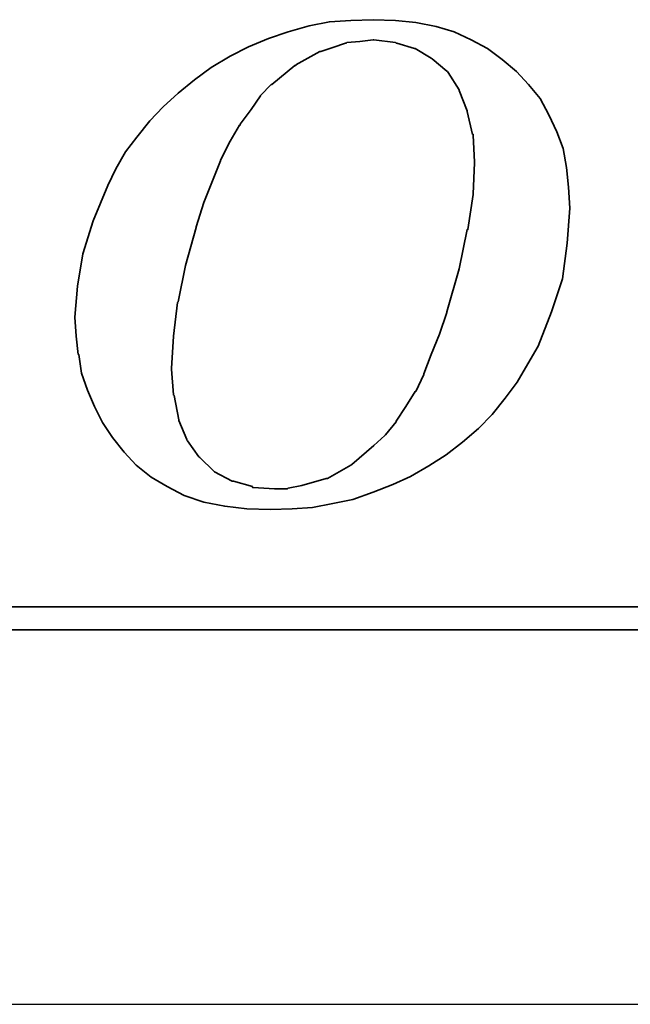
# Model space of a CAD drawing. Extents: x 9 to 257, y 64 to 177.
# Tile 32 of 42: x 174.3 to 178.57, y 114.16 to 121.05. Entities that reach past the tile are written whole.
import ezdxf

# ---------------------------------------------------------------- set-up
doc = ezdxf.new("R2010")
doc.units = 0
doc.header["$LTSCALE"] = 3
doc.header["$MEASUREMENT"] = 0
doc.layers.add('DIM', color=4, linetype='CONTINUOUS')
doc.layers.add('layer 1', color=7, linetype='CONTINUOUS')

# ---------------------------------------------------------------- blocks, each defined once
blk = doc.blocks.new('TBI MOTION logo(完整正式版)')
at = {"layer": 'layer 1', "color": 22, "lineweight": 35}
for points, knots in [([(-11.34375, -6.98375), (-11.34375, -6.98375), (-10.91375, -7.43875), (-10.91375, -7.43875), (-10.91375, -7.43875), (-10.91375, -7.43875), (-10.38625, -7.87125), (-10.38625, -7.87125), (-10.38625, -7.87125), (-10.38625, -7.87125), (-9.81125, -8.20375), (-9.81125, -8.20375), (-9.81125, -8.20375), (-9.81125, -8.20375), (-9.21125, -8.51875), (-9.21125, -8.51875), (-9.21125, -8.51875), (-9.21125, -8.51875), (-8.51625, -8.75875), (-8.51625, -8.75875), (-8.51625, -8.75875), (-8.51625, -8.75875), (-7.77125, -8.90375), (-7.77125, -8.90375), (-7.77125, -8.90375), (-7.77125, -8.90375), (-6.97875, -8.99875), (-6.97875, -8.99875), (-6.97875, -8.99875), (-6.97875, -8.99875), (-6.14125, -9.02375), (-6.14125, -9.02375), (-6.14125, -9.02375), (-6.14125, -9.02375), (-5.37125, -8.99875), (-5.37125, -8.99875), (-5.37125, -8.99875), (-5.37125, -8.99875), (-4.65375, -8.94875), (-4.65375, -8.94875), (-4.65375, -8.94875), (-4.65375, -8.94875), (-3.93375, -8.80625), (-3.93375, -8.80625), (-3.93375, -8.80625), (-3.93375, -8.80625), (-3.21375, -8.66375), (-3.21375, -8.66375), (-3.21375, -8.66375), (-3.21375, -8.66375), (-2.49375, -8.39875), (-2.49375, -8.39875), (-2.49375, -8.39875), (-2.49375, -8.39875), (-1.79875, -8.13375), (-1.79875, -8.13375), (-1.79875, -8.13375), (-1.79875, -8.13375), (-1.17375, -7.84375), (-1.17375, -7.84375), (-1.17375, -7.84375), (-1.17375, -7.84375), (-0.52375, -7.46375), (-0.52375, -7.46375), (-0.52375, -7.46375), (-0.52375, -7.46375), (0.10124, -7.07875), (0.10124, -7.07875), (0.10124, -7.07875), (0.10124, -7.07875), (0.67625, -6.62375), (0.67625, -6.62375), (0.67625, -6.62375), (0.67625, -6.62375), (1.24874, -6.14375), (1.24874, -6.14375), (1.24874, -6.14375), (1.24874, -6.14375), (1.72874, -5.64125), (1.72874, -5.64125), (1.72874, -5.64125), (1.72874, -5.64125), (2.18624, -5.06375), (2.18624, -5.06375), (2.18624, -5.06375), (2.18624, -5.06375), (2.61625, -4.48874), (2.61625, -4.48874), (2.61625, -4.48874), (2.61625, -4.48874), (3.00125, -3.83874), (3.00125, -3.83874), (3.00125, -3.83874), (3.00125, -3.83874), (3.36124, -3.21374), (3.36124, -3.21374), (3.36124, -3.21374), (3.36124, -3.21374), (3.84374, -1.99125), (3.84374, -1.99125), (3.84374, -1.99125), (3.84374, -1.99125), (4.22625, -0.81875), (4.22625, -0.81875), (4.22625, -0.81875), (4.22625, -0.81875), (4.39125, 0.45624), (4.39125, 0.45624), (4.39125, 0.45624), (4.39125, 0.45624), (4.48874, 1.70124), (4.48874, 1.70124), (4.48874, 1.70124), (4.48874, 1.70124), (4.43874, 2.44625), (4.43874, 2.44625), (4.43874, 2.44625), (4.43874, 2.44625), (4.36874, 3.14125), (4.36874, 3.14125), (4.36874, 3.14125), (4.36874, 3.14125), (4.25125, 3.81125), (4.25125, 3.81125), (4.25125, 3.81125), (4.25125, 3.81125), (4.03124, 4.41125), (4.03124, 4.41125), (4.03124, 4.41125), (4.03124, 4.41125), (3.74374, 5.01125), (3.74374, 5.01125), (3.74374, 5.01125), (3.74374, 5.01125), (3.43124, 5.58875), (3.43124, 5.58875), (3.43124, 5.58875), (3.43124, 5.58875), (3.02625, 6.09125), (3.02625, 6.09125), (3.02625, 6.09125), (3.02625, 6.09125), (2.59374, 6.54875), (2.59374, 6.54875), (2.59374, 6.54875), (2.59374, 6.54875), (2.09124, 6.98125), (2.09124, 6.98125), (2.09124, 6.98125), (2.09124, 6.98125), (1.56124, 7.36625), (1.56124, 7.36625), (1.56124, 7.36625), (1.56124, 7.36625), (0.98624, 7.67625), (0.98624, 7.67625), (0.98624, 7.67625), (0.98624, 7.67625), (0.38624, 7.96375), (0.38624, 7.96375), (0.38624, 7.96375), (0.38624, 7.96375), (-0.25875, 8.15625), (-0.25875, 8.15625), (-0.25875, 8.15625), (-0.25875, 8.15625), (-0.98125, 8.30125), (-0.98125, 8.30125), (-0.98125, 8.30125), (-0.98125, 8.30125), (-1.70124, 8.37125), (-1.70124, 8.37125), (-1.70124, 8.37125), (-1.70124, 8.37125), (-2.49375, 8.39624), (-2.49375, 8.39624), (-2.49375, 8.39624), (-2.49375, 8.39624), (-3.28625, 8.37125), (-3.28625, 8.37125), (-3.28625, 8.37125), (-3.28625, 8.37125), (-4.05125, 8.32125), (-4.05125, 8.32125), (-4.05125, 8.32125), (-4.05125, 8.32125), (-4.77375, 8.18125), (-4.77375, 8.18125), (-4.77375, 8.18125), (-4.77375, 8.18125), (-5.51625, 7.96375), (-5.51625, 7.96375), (-5.51625, 7.96375), (-5.51625, 7.96375), (-6.21125, 7.72625), (-6.21125, 7.72625), (-6.21125, 7.72625), (-6.21125, 7.72625), (-6.92875, 7.43625), (-6.92875, 7.43625), (-6.92875, 7.43625), (-6.92875, 7.43625), (-7.57875, 7.10125), (-7.57875, 7.10125), (-7.57875, 7.10125), (-7.57875, 7.10125), (-8.24875, 6.69125), (-8.24875, 6.69125), (-8.24875, 6.69125), (-8.24875, 6.69125), (-8.84875, 6.26125), (-8.84875, 6.26125), (-8.84875, 6.26125), (-8.84875, 6.26125), (-9.42625, 5.78125), (-9.42625, 5.78125), (-9.42625, 5.78125), (-9.42625, 5.78125), (-9.95375, 5.30125), (-9.95375, 5.30125), (-9.95375, 5.30125), (-9.95375, 5.30125), (-10.43375, 4.79624), (-10.43375, 4.79624), (-10.43375, 4.79624), (-10.43375, 4.79624), (-10.88875, 4.22125), (-10.88875, 4.22125), (-10.88875, 4.22125), (-10.88875, 4.22125), (-11.29875, 3.69375), (-11.29875, 3.69375), (-11.29875, 3.69375), (-11.29875, 3.69375), (-11.63375, 3.09125), (-11.63375, 3.09125), (-11.63375, 3.09125), (-11.63375, 3.09125), (-11.91875, 2.49625), (-11.91875, 2.49625), (-11.91875, 2.49625), (-11.91875, 2.49625), (-12.44875, 1.24625), (-12.44875, 1.24625), (-12.44875, 1.24625), (-12.44875, 1.24625), (-12.80875, 0.06874), (-12.80875, 0.06874), (-12.80875, 0.06874), (-12.80875, 0.06874), (-12.99875, -1.07875), (-12.99875, -1.07875), (-12.99875, -1.07875), (-12.99875, -1.07875), (-13.09375, -2.18375), (-13.09375, -2.18375), (-13.09375, -2.18375), (-13.09375, -2.18375), (-13.04875, -2.85375), (-13.04875, -2.85375), (-13.04875, -2.85375), (-13.04875, -2.85375), (-12.97375, -3.50375), (-12.97375, -3.50375), (-12.97375, -3.50375), (-12.97375, -3.50375), (-12.95375, -3.50375), (-12.95375, -3.50375), (-12.95375, -3.50375), (-12.95375, -3.50375), (-12.85375, -4.17375), (-12.85375, -4.17375), (-12.85375, -4.17375), (-12.85375, -4.17375), (-12.63875, -4.77624), (-12.63875, -4.77624), (-12.63875, -4.77624), (-12.63875, -4.77624), (-12.39875, -5.35125), (-12.39875, -5.35125), (-12.39875, -5.35125), (-12.39875, -5.35125), (-12.11375, -5.92875), (-12.11375, -5.92875), (-12.11375, -5.92875), (-12.11375, -5.92875), (-11.75375, -6.45375), (-11.75375, -6.45375), (-11.75375, -6.45375), (-11.75375, -6.45375), (-11.34375, -6.98375), (-11.34375, -6.98375)], [0, 0, 0, 0, 0.01369863, 0.01369863, 0.01369863, 0.01369863, 0.02739726, 0.02739726, 0.02739726, 0.02739726, 0.04109589, 0.04109589, 0.04109589, 0.04109589, 0.05479452, 0.05479452, 0.05479452, 0.05479452, 0.06849315, 0.06849315, 0.06849315, 0.06849315, 0.08219178, 0.08219178, 0.08219178, 0.08219178, 0.09589041, 0.09589041, 0.09589041, 0.09589041, 0.10958904, 0.10958904, 0.10958904, 0.10958904, 0.12328767, 0.12328767, 0.12328767, 0.12328767, 0.1369863, 0.1369863, 0.1369863, 0.1369863, 0.15068493, 0.15068493, 0.15068493, 0.15068493, 0.16438356, 0.16438356, 0.16438356, 0.16438356, 0.17808219, 0.17808219, 0.17808219, 0.17808219, 0.19178082, 0.19178082, 0.19178082, 0.19178082, 0.20547945, 0.20547945, 0.20547945, 0.20547945, 0.21917808, 0.21917808, 0.21917808, 0.21917808, 0.23287671, 0.23287671, 0.23287671, 0.23287671, 0.24657534, 0.24657534, 0.24657534, 0.24657534, 0.26027397, 0.26027397, 0.26027397, 0.26027397, 0.2739726, 0.2739726, 0.2739726, 0.2739726, 0.28767123, 0.28767123, 0.28767123, 0.28767123, 0.30136986, 0.30136986, 0.30136986, 0.30136986, 0.31506849, 0.31506849, 0.31506849, 0.31506849, 0.32876712, 0.32876712, 0.32876712, 0.32876712, 0.34246575, 0.34246575, 0.34246575, 0.34246575, 0.35616438, 0.35616438, 0.35616438, 0.35616438, 0.36986301, 0.36986301, 0.36986301, 0.36986301, 0.38356164, 0.38356164, 0.38356164, 0.38356164, 0.39726027, 0.39726027, 0.39726027, 0.39726027, 0.4109589, 0.4109589, 0.4109589, 0.4109589, 0.42465753, 0.42465753, 0.42465753, 0.42465753, 0.43835616, 0.43835616, 0.43835616, 0.43835616, 0.45205479, 0.45205479, 0.45205479, 0.45205479, 0.46575342, 0.46575342, 0.46575342, 0.46575342, 0.47945205, 0.47945205, 0.47945205, 0.47945205, 0.49315068, 0.49315068, 0.49315068, 0.49315068, 0.50684932, 0.50684932, 0.50684932, 0.50684932, 0.52054795, 0.52054795, 0.52054795, 0.52054795, 0.53424658, 0.53424658, 0.53424658, 0.53424658, 0.54794521, 0.54794521, 0.54794521, 0.54794521, 0.56164384, 0.56164384, 0.56164384, 0.56164384, 0.57534247, 0.57534247, 0.57534247, 0.57534247, 0.5890411, 0.5890411, 0.5890411, 0.5890411, 0.60273973, 0.60273973, 0.60273973, 0.60273973, 0.61643836, 0.61643836, 0.61643836, 0.61643836, 0.63013699, 0.63013699, 0.63013699, 0.63013699, 0.64383562, 0.64383562, 0.64383562, 0.64383562, 0.65753425, 0.65753425, 0.65753425, 0.65753425, 0.67123288, 0.67123288, 0.67123288, 0.67123288, 0.68493151, 0.68493151, 0.68493151, 0.68493151, 0.69863014, 0.69863014, 0.69863014, 0.69863014, 0.71232877, 0.71232877, 0.71232877, 0.71232877, 0.7260274, 0.7260274, 0.7260274, 0.7260274, 0.73972603, 0.73972603, 0.73972603, 0.73972603, 0.75342466, 0.75342466, 0.75342466, 0.75342466, 0.76712329, 0.76712329, 0.76712329, 0.76712329, 0.78082192, 0.78082192, 0.78082192, 0.78082192, 0.79452055, 0.79452055, 0.79452055, 0.79452055, 0.80821918, 0.80821918, 0.80821918, 0.80821918, 0.82191781, 0.82191781, 0.82191781, 0.82191781, 0.83561644, 0.83561644, 0.83561644, 0.83561644, 0.84931507, 0.84931507, 0.84931507, 0.84931507, 0.8630137, 0.8630137, 0.8630137, 0.8630137, 0.87671233, 0.87671233, 0.87671233, 0.87671233, 0.89041096, 0.89041096, 0.89041096, 0.89041096, 0.90410959, 0.90410959, 0.90410959, 0.90410959, 0.91780822, 0.91780822, 0.91780822, 0.91780822, 0.93150685, 0.93150685, 0.93150685, 0.93150685, 0.94520548, 0.94520548, 0.94520548, 0.94520548, 0.95890411, 0.95890411, 0.95890411, 0.95890411, 0.97260274, 0.97260274, 0.97260274, 0.97260274, 0.98630137, 0.98630137, 0.98630137, 0.98630137, 1, 1, 1, 1]), ([(-8.77875, 1.03124), (-8.77875, 1.03124), (-8.51625, 1.89625), (-8.51625, 1.89625), (-8.51625, 1.89625), (-8.51625, 1.89625), (-8.20375, 2.66375), (-8.20375, 2.66375), (-8.20375, 2.66375), (-8.20375, 2.66375), (-7.91625, 3.38125), (-7.91625, 3.38125), (-7.91625, 3.38125), (-7.91625, 3.38125), (-7.91625, 3.40624), (-7.91625, 3.40624), (-7.91625, 3.40624), (-7.91625, 3.40624), (-7.57875, 4.07624), (-7.57875, 4.07624), (-7.57875, 4.07624), (-7.57875, 4.07624), (-7.24375, 4.65125), (-7.24375, 4.65125), (-7.24375, 4.65125), (-7.24375, 4.65125), (-7.21875, 4.65125), (-7.21875, 4.65125), (-7.21875, 4.65125), (-7.21875, 4.65125), (-7.21875, 4.67624), (-7.21875, 4.67624), (-7.21875, 4.67624), (-7.21875, 4.67624), (-6.83625, 5.20375), (-6.83625, 5.20375), (-6.83625, 5.20375), (-6.83625, 5.20375), (-6.49875, 5.68625), (-6.49875, 5.68625), (-6.49875, 5.68625), (-6.49875, 5.68625), (-6.49875, 5.70625), (-6.49875, 5.70625), (-6.49875, 5.70625), (-6.49875, 5.70625), (-6.11625, 6.09125), (-6.11625, 6.09125), (-6.11625, 6.09125), (-6.11625, 6.09125), (-6.09125, 6.09125), (-6.09125, 6.09125), (-6.09125, 6.09125), (-6.09125, 6.09125), (-5.27375, 6.76625), (-5.27375, 6.76625), (-5.27375, 6.76625), (-5.27375, 6.76625), (-5.24875, 6.76625), (-5.24875, 6.76625), (-5.24875, 6.76625), (-5.24875, 6.76625), (-5.24875, 6.78625), (-5.24875, 6.78625), (-5.24875, 6.78625), (-5.24875, 6.78625), (-4.38875, 7.26624), (-4.38875, 7.26624), (-4.38875, 7.26624), (-4.38875, 7.26624), (-4.36125, 7.26624), (-4.36125, 7.26624), (-4.36125, 7.26624), (-4.36125, 7.26624), (-3.93375, 7.41125), (-3.93375, 7.41125), (-3.93375, 7.41125), (-3.93375, 7.41125), (-3.47375, 7.55625), (-3.47375, 7.55625), (-3.47375, 7.55625), (-3.47375, 7.55625), (-3.45375, 7.55625), (-3.45375, 7.55625), (-3.45375, 7.55625), (-3.45375, 7.55625), (-3.42875, 7.58124), (-3.42875, 7.58124), (-3.42875, 7.58124), (-3.42875, 7.58124), (-2.97375, 7.62625), (-2.97375, 7.62625), (-2.97375, 7.62625), (-2.97375, 7.62625), (-2.49375, 7.67625), (-2.49375, 7.67625), (-2.49375, 7.67625), (-2.49375, 7.67625), (-2.46875, 7.67625), (-2.46875, 7.67625), (-2.46875, 7.67625), (-2.46875, 7.67625), (-1.70124, 7.58124), (-1.70124, 7.58124), (-1.70124, 7.58124), (-1.70124, 7.58124), (-1.67875, 7.55625), (-1.67875, 7.55625), (-1.67875, 7.55625), (-1.67875, 7.55625), (-1.65375, 7.55625), (-1.65375, 7.55625), (-1.65375, 7.55625), (-1.65375, 7.55625), (-1.03125, 7.36625), (-1.03125, 7.36625), (-1.03125, 7.36625), (-1.03125, 7.36625), (-1.00625, 7.36625), (-1.00625, 7.36625), (-1.00625, 7.36625), (-1.00625, 7.36625), (-0.43124, 7.02624), (-0.43124, 7.02624), (-0.43124, 7.02624), (-0.43124, 7.02624), (-0.40625, 7.00624), (-0.40625, 7.00624), (-0.40625, 7.00624), (-0.40625, 7.00624), (0.12124, 6.57124), (0.12124, 6.57124), (0.12124, 6.57124), (0.12124, 6.57124), (0.14624, 6.54875), (0.14624, 6.54875), (0.14624, 6.54875), (0.14624, 6.54875), (0.17124, 6.52375), (0.17124, 6.52375), (0.17124, 6.52375), (0.17124, 6.52375), (0.55625, 5.89875), (0.55625, 5.89875), (0.55625, 5.89875), (0.55625, 5.89875), (0.55625, 5.87625), (0.55625, 5.87625), (0.55625, 5.87625), (0.55625, 5.87625), (0.84124, 5.15625), (0.84124, 5.15625), (0.84124, 5.15625), (0.84124, 5.15625), (0.84124, 5.13125), (0.84124, 5.13125), (0.84124, 5.13125), (0.84124, 5.13125), (1.03624, 4.31875), (1.03624, 4.31875), (1.03624, 4.31875), (1.03624, 4.31875), (1.05624, 4.31875), (1.05624, 4.31875), (1.05624, 4.31875), (1.05624, 4.31875), (1.05624, 4.29125), (1.05624, 4.29125), (1.05624, 4.29125), (1.05624, 4.29125), (1.10625, 3.33125), (1.10625, 3.33125), (1.10625, 3.33125), (1.10625, 3.33125), (1.10625, 3.30875), (1.10625, 3.30875), (1.10625, 3.30875), (1.10625, 3.30875), (1.05624, 2.20624), (1.05624, 2.20624), (1.05624, 2.20624), (1.05624, 2.20624), (1.05624, 2.18124), (1.05624, 2.18124), (1.05624, 2.18124), (1.05624, 2.18124), (0.86624, 0.93624), (0.86624, 0.93624), (0.86624, 0.93624), (0.86624, 0.93624), (0.84124, 0.93624), (0.84124, 0.93624), (0.84124, 0.93624), (0.84124, 0.93624), (0.55625, -0.45874), (0.55625, -0.45874), (0.55625, -0.45874), (0.55625, -0.45874), (0.12124, -1.99125), (0.12124, -1.99125), (0.12124, -1.99125), (0.12124, -1.99125), (0.12124, -2.01874), (0.12124, -2.01874), (0.12124, -2.01874), (0.12124, -2.01874), (-0.13874, -2.78375), (-0.13874, -2.78375), (-0.13874, -2.78375), (-0.13874, -2.78375), (-0.43124, -3.50375), (-0.43124, -3.50375), (-0.43124, -3.50375), (-0.43124, -3.50375), (-0.69375, -4.19875), (-0.69375, -4.19875), (-0.69375, -4.19875), (-0.69375, -4.19875), (-0.69375, -4.22375), (-0.69375, -4.22375), (-0.69375, -4.22375), (-0.69375, -4.22375), (-0.98125, -4.82374), (-0.98125, -4.82374), (-0.98125, -4.82374), (-0.98125, -4.82374), (-1.00625, -4.82374), (-1.00625, -4.82374), (-1.00625, -4.82374), (-1.00625, -4.82374), (-1.33875, -5.35125), (-1.33875, -5.35125), (-1.33875, -5.35125), (-1.33875, -5.35125), (-1.67875, -5.87875), (-1.67875, -5.87875), (-1.67875, -5.87875), (-1.67875, -5.87875), (-1.67875, -5.90375), (-1.67875, -5.90375), (-1.67875, -5.90375), (-1.67875, -5.90375), (-2.05875, -6.35875), (-2.05875, -6.35875), (-2.05875, -6.35875), (-2.05875, -6.35875), (-2.08375, -6.38375), (-2.08375, -6.38375), (-2.08375, -6.38375), (-2.08375, -6.38375), (-2.46875, -6.74375), (-2.46875, -6.74375), (-2.46875, -6.74375), (-2.46875, -6.74375), (-3.25875, -7.41625), (-3.25875, -7.41625), (-3.25875, -7.41625), (-3.25875, -7.41625), (-3.28625, -7.43875), (-3.28625, -7.43875), (-3.28625, -7.43875), (-3.28625, -7.43875), (-4.12375, -7.91875), (-4.12375, -7.91875), (-4.12375, -7.91875), (-4.12375, -7.91875), (-4.14875, -7.91875), (-4.14875, -7.91875), (-4.14875, -7.91875), (-4.14875, -7.91875), (-4.17125, -7.91875), (-4.17125, -7.91875), (-4.17125, -7.91875), (-4.17125, -7.91875), (-5.03375, -8.15875), (-5.03375, -8.15875), (-5.03375, -8.15875), (-5.03375, -8.15875), (-5.51625, -8.25625), (-5.51625, -8.25625), (-5.51625, -8.25625), (-5.51625, -8.25625), (-5.54125, -8.27875), (-5.54125, -8.27875), (-5.54125, -8.27875), (-5.54125, -8.27875), (-5.56375, -8.27875), (-5.56375, -8.27875), (-5.56375, -8.27875), (-5.56375, -8.27875), (-5.99625, -8.27875), (-5.99625, -8.27875), (-5.99625, -8.27875), (-5.99625, -8.27875), (-6.76375, -8.23125), (-6.76375, -8.23125), (-6.76375, -8.23125), (-6.76375, -8.23125), (-6.78875, -8.23125), (-6.78875, -8.23125), (-6.78875, -8.23125), (-6.78875, -8.23125), (-6.78875, -8.20375), (-6.78875, -8.20375), (-6.78875, -8.20375), (-6.78875, -8.20375), (-7.45875, -8.01375), (-7.45875, -8.01375), (-7.45875, -8.01375), (-7.45875, -8.01375), (-7.48375, -8.01375), (-7.48375, -8.01375), (-7.48375, -8.01375), (-7.48375, -8.01375), (-7.50875, -8.01375), (-7.50875, -8.01375), (-7.50875, -8.01375), (-7.50875, -8.01375), (-8.13125, -7.67875), (-8.13125, -7.67875), (-8.13125, -7.67875), (-8.13125, -7.67875), (-8.15625, -7.65375), (-8.15625, -7.65375), (-8.15625, -7.65375), (-8.15625, -7.65375), (-8.65875, -7.17375), (-8.65875, -7.17375), (-8.65875, -7.17375), (-8.65875, -7.17375), (-8.68375, -7.14875), (-8.68375, -7.14875), (-8.68375, -7.14875), (-8.68375, -7.14875), (-9.08875, -6.57375), (-9.08875, -6.57375), (-9.08875, -6.57375), (-9.08875, -6.57375), (-9.11375, -6.54875), (-9.11375, -6.54875), (-9.11375, -6.54875), (-9.11375, -6.54875), (-9.11375, -6.52875), (-9.11375, -6.52875), (-9.11375, -6.52875), (-9.11375, -6.52875), (-9.40375, -5.85375), (-9.40375, -5.85375), (-9.40375, -5.85375), (-9.40375, -5.85375), (-9.40375, -5.82875), (-9.40375, -5.82875), (-9.40375, -5.82875), (-9.40375, -5.82875), (-9.56875, -4.96875), (-9.56875, -4.96875), (-9.56875, -4.96875), (-9.56875, -4.96875), (-9.59375, -4.94375), (-9.59375, -4.94375), (-9.59375, -4.94375), (-9.59375, -4.94375), (-9.66375, -4.03375), (-9.66375, -4.03375), (-9.66375, -4.03375), (-9.66375, -4.03375), (-9.66375, -4.00875), (-9.66375, -4.00875), (-9.66375, -4.00875), (-9.66375, -4.00875), (-9.59375, -2.85375), (-9.59375, -2.85375), (-9.59375, -2.85375), (-9.59375, -2.85375), (-9.45125, -1.65875), (-9.45125, -1.65875), (-9.45125, -1.65875), (-9.45125, -1.65875), (-9.42625, -1.63375), (-9.42625, -1.63375), (-9.42625, -1.63375), (-9.42625, -1.63375), (-9.16125, -0.33875), (-9.16125, -0.33875), (-9.16125, -0.33875), (-9.16125, -0.33875), (-8.77875, 1.00624), (-8.77875, 1.00624), (-8.77875, 1.00624), (-8.77875, 1.00624), (-8.77875, 1.03124), (-8.77875, 1.03124)], [0, 0, 0, 0, 0.01020408, 0.01020408, 0.01020408, 0.01020408, 0.02040816, 0.02040816, 0.02040816, 0.02040816, 0.03061224, 0.03061224, 0.03061224, 0.03061224, 0.04081633, 0.04081633, 0.04081633, 0.04081633, 0.05102041, 0.05102041, 0.05102041, 0.05102041, 0.06122449, 0.06122449, 0.06122449, 0.06122449, 0.07142857, 0.07142857, 0.07142857, 0.07142857, 0.08163265, 0.08163265, 0.08163265, 0.08163265, 0.09183673, 0.09183673, 0.09183673, 0.09183673, 0.10204082, 0.10204082, 0.10204082, 0.10204082, 0.1122449, 0.1122449, 0.1122449, 0.1122449, 0.12244898, 0.12244898, 0.12244898, 0.12244898, 0.13265306, 0.13265306, 0.13265306, 0.13265306, 0.14285714, 0.14285714, 0.14285714, 0.14285714, 0.15306122, 0.15306122, 0.15306122, 0.15306122, 0.16326531, 0.16326531, 0.16326531, 0.16326531, 0.17346939, 0.17346939, 0.17346939, 0.17346939, 0.18367347, 0.18367347, 0.18367347, 0.18367347, 0.19387755, 0.19387755, 0.19387755, 0.19387755, 0.20408163, 0.20408163, 0.20408163, 0.20408163, 0.21428571, 0.21428571, 0.21428571, 0.21428571, 0.2244898, 0.2244898, 0.2244898, 0.2244898, 0.23469388, 0.23469388, 0.23469388, 0.23469388, 0.24489796, 0.24489796, 0.24489796, 0.24489796, 0.25510204, 0.25510204, 0.25510204, 0.25510204, 0.26530612, 0.26530612, 0.26530612, 0.26530612, 0.2755102, 0.2755102, 0.2755102, 0.2755102, 0.28571429, 0.28571429, 0.28571429, 0.28571429, 0.29591837, 0.29591837, 0.29591837, 0.29591837, 0.30612245, 0.30612245, 0.30612245, 0.30612245, 0.31632653, 0.31632653, 0.31632653, 0.31632653, 0.32653061, 0.32653061, 0.32653061, 0.32653061, 0.33673469, 0.33673469, 0.33673469, 0.33673469, 0.34693878, 0.34693878, 0.34693878, 0.34693878, 0.35714286, 0.35714286, 0.35714286, 0.35714286, 0.36734694, 0.36734694, 0.36734694, 0.36734694, 0.37755102, 0.37755102, 0.37755102, 0.37755102, 0.3877551, 0.3877551, 0.3877551, 0.3877551, 0.39795918, 0.39795918, 0.39795918, 0.39795918, 0.40816327, 0.40816327, 0.40816327, 0.40816327, 0.41836735, 0.41836735, 0.41836735, 0.41836735, 0.42857143, 0.42857143, 0.42857143, 0.42857143, 0.43877551, 0.43877551, 0.43877551, 0.43877551, 0.44897959, 0.44897959, 0.44897959, 0.44897959, 0.45918367, 0.45918367, 0.45918367, 0.45918367, 0.46938776, 0.46938776, 0.46938776, 0.46938776, 0.47959184, 0.47959184, 0.47959184, 0.47959184, 0.48979592, 0.48979592, 0.48979592, 0.48979592, 0.5, 0.5, 0.5, 0.5, 0.51020408, 0.51020408, 0.51020408, 0.51020408, 0.52040816, 0.52040816, 0.52040816, 0.52040816, 0.53061224, 0.53061224, 0.53061224, 0.53061224, 0.54081633, 0.54081633, 0.54081633, 0.54081633, 0.55102041, 0.55102041, 0.55102041, 0.55102041, 0.56122449, 0.56122449, 0.56122449, 0.56122449, 0.57142857, 0.57142857, 0.57142857, 0.57142857, 0.58163265, 0.58163265, 0.58163265, 0.58163265, 0.59183673, 0.59183673, 0.59183673, 0.59183673, 0.60204082, 0.60204082, 0.60204082, 0.60204082, 0.6122449, 0.6122449, 0.6122449, 0.6122449, 0.62244898, 0.62244898, 0.62244898, 0.62244898, 0.63265306, 0.63265306, 0.63265306, 0.63265306, 0.64285714, 0.64285714, 0.64285714, 0.64285714, 0.65306122, 0.65306122, 0.65306122, 0.65306122, 0.66326531, 0.66326531, 0.66326531, 0.66326531, 0.67346939, 0.67346939, 0.67346939, 0.67346939, 0.68367347, 0.68367347, 0.68367347, 0.68367347, 0.69387755, 0.69387755, 0.69387755, 0.69387755, 0.70408163, 0.70408163, 0.70408163, 0.70408163, 0.71428571, 0.71428571, 0.71428571, 0.71428571, 0.7244898, 0.7244898, 0.7244898, 0.7244898, 0.73469388, 0.73469388, 0.73469388, 0.73469388, 0.74489796, 0.74489796, 0.74489796, 0.74489796, 0.75510204, 0.75510204, 0.75510204, 0.75510204, 0.76530612, 0.76530612, 0.76530612, 0.76530612, 0.7755102, 0.7755102, 0.7755102, 0.7755102, 0.78571429, 0.78571429, 0.78571429, 0.78571429, 0.79591837, 0.79591837, 0.79591837, 0.79591837, 0.80612245, 0.80612245, 0.80612245, 0.80612245, 0.81632653, 0.81632653, 0.81632653, 0.81632653, 0.82653061, 0.82653061, 0.82653061, 0.82653061, 0.83673469, 0.83673469, 0.83673469, 0.83673469, 0.84693878, 0.84693878, 0.84693878, 0.84693878, 0.85714286, 0.85714286, 0.85714286, 0.85714286, 0.86734694, 0.86734694, 0.86734694, 0.86734694, 0.87755102, 0.87755102, 0.87755102, 0.87755102, 0.8877551, 0.8877551, 0.8877551, 0.8877551, 0.89795918, 0.89795918, 0.89795918, 0.89795918, 0.90816327, 0.90816327, 0.90816327, 0.90816327, 0.91836735, 0.91836735, 0.91836735, 0.91836735, 0.92857143, 0.92857143, 0.92857143, 0.92857143, 0.93877551, 0.93877551, 0.93877551, 0.93877551, 0.94897959, 0.94897959, 0.94897959, 0.94897959, 0.95918367, 0.95918367, 0.95918367, 0.95918367, 0.96938776, 0.96938776, 0.96938776, 0.96938776, 0.97959184, 0.97959184, 0.97959184, 0.97959184, 0.98979592, 0.98979592, 0.98979592, 0.98979592, 1, 1, 1, 1]), ([(75.90875, -9.47875), (75.90875, -9.47875), (75.90875, -12.28625), (75.90875, -12.28625), (75.90875, -12.28625), (75.90875, -12.28625), (75.90875, -12.47875), (75.90875, -12.47875), (75.90875, -12.47875), (75.90875, -12.47875), (75.71625, -12.47875), (75.71625, -12.47875), (75.71625, -12.47875), (75.71625, -12.47875), (-88.32875, -12.47875), (-88.32875, -12.47875), (-88.32875, -12.47875), (-88.32875, -12.47875), (-88.32875, -13.29375), (-88.32875, -13.29375), (-88.32875, -13.29375), (-88.32875, -13.29375), (82.89125, -13.29375), (82.89125, -13.29375), (82.89125, -13.29375), (82.89125, -13.29375), (75.90875, -9.47875), (75.90875, -9.47875)], [0, 0, 0, 0, 0.14285714, 0.14285714, 0.14285714, 0.14285714, 0.28571429, 0.28571429, 0.28571429, 0.28571429, 0.42857143, 0.42857143, 0.42857143, 0.42857143, 0.57142857, 0.57142857, 0.57142857, 0.57142857, 0.71428571, 0.71428571, 0.71428571, 0.71428571, 0.85714286, 0.85714286, 0.85714286, 0.85714286, 1, 1, 1, 1])]:
    blk.add_open_spline(points, degree=3, knots=knots, dxfattribs=at)

msp = doc.modelspace()

# ---------------------------------------------------------------- linework, layer by layer
at = {"layer": 'DIM', "color": 7, "linetype": 'Continuous'}
msp.add_line((131.4506, 114.1551), (257.4506, 114.1551), dxfattribs=at)

# ---------------------------------------------------------------- block references
at = {"layer": 'DIM', "color": 7, "xscale": 0.1970749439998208, "yscale": 0.1970749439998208, "zscale": 0.1970749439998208}
msp.add_blockref('TBI MOTION logo(完整正式版)', (177.262, 119.3992), dxfattribs=at)

doc.saveas('drawing.dxf')
